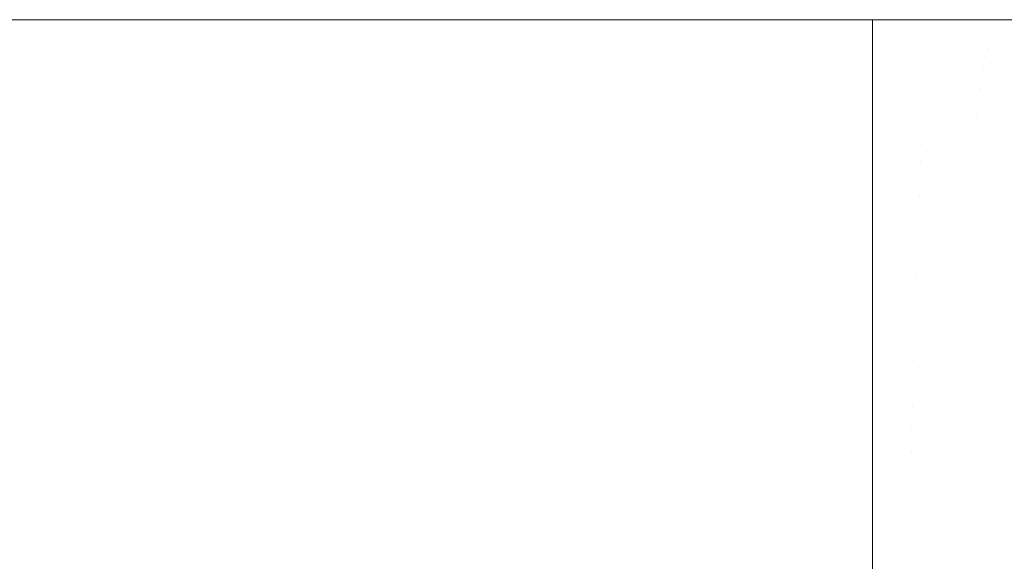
# Model space of a CAD drawing. Header units: centimetres. Extents: x -21.6 to 22.7, y 4.2 to 6.
# Tile 235 of 256: x 7.682 to 7.7638, y 5.9552 to 6.0002. Entities that reach past the tile are written whole.
import ezdxf

# ---------------------------------------------------------------- set-up
doc = ezdxf.new("R2010")
doc.units = ezdxf.units.CM
doc.header["$LTSCALE"] = 2.54
doc.layers.add('Lucido design-1', color=7, linetype='Continuous')

# ---------------------------------------------------------------- blocks, each defined once
blk = doc.blocks.new('Gruppo-3-1')
at = {"color": 7, "linetype": 'Continuous', "lineweight": 9}
for points, invisible_edges in [([(22.630348, 6.000144, -2276.319046), (-21.503423, 6.000212, -2276.32217), (-21.503423, 6.000178, -2276.320608)], 9), ([(22.630348, 6.000144, -2276.319046), (22.630348, 6.000212, -2276.32217), (-21.503423, 6.000212, -2276.32217)], 8), ([(-21.503423, 6.000212, -2276.32217), (7.752862, 6.000212, -2276.52217), (-6.625937, 6.000212, -2276.52217)], 9), ([(7.752862, 6.000212, -2276.52217), (-21.503423, 6.000212, -2276.32217), (22.630348, 6.000212, -2276.32217)], 9), ([(-21.503423, 6.000178, -2276.320608), (-21.503423, 6.000117, -2276.317808), (22.630348, 6.000117, -2276.317808), (22.630348, 6.000144, -2276.319046)], 10), ([(22.630348, 5.999831, -2276.313454), (22.630348, 6.000117, -2276.317808), (-21.503423, 6.000117, -2276.317808), (-21.503423, 5.999994, -2276.315928)], 10), ([(-6.625937, 6.000144, -2276.525294), (-6.625937, 6.000212, -2276.52217), (7.752862, 6.000212, -2276.52217), (7.752862, 6.000144, -2276.525294)], 8), ([(7.752862, 6.000144, -2276.525294), (7.752862, 6.000117, -2276.526532), (-6.625937, 6.000117, -2276.526532), (-6.625937, 6.000144, -2276.525294)], 10), ([(-6.625937, 6.000117, -2276.526532), (7.752862, 6.000117, -2276.526532), (7.752862, 5.999831, -2276.530886), (-6.625937, 5.999831, -2276.530886)], 5), ([(7.774583, 6.000163, -2276.527036), (7.752862, 6.000144, -2276.525294), (7.758284, 6.000212, -2276.522276), (7.764081, 6.000212, -2276.522626)], 11), ([(7.752862, 6.000144, -2276.525294), (7.752862, 6.000212, -2276.52217), (7.758284, 6.000212, -2276.522276)], 8), ([(22.630348, 6.000212, -2276.32217), (7.758284, 6.000212, -2276.522276), (7.752862, 6.000212, -2276.52217)], 9), ([(7.774583, 6.000163, -2276.527036), (7.774239, 6.000017, -2276.530129), (7.752862, 6.000117, -2276.526532)], 11), ([(7.752862, 6.000117, -2276.526532), (7.752862, 6.000144, -2276.525294), (7.774583, 6.000163, -2276.527036)], 10), ([(7.752862, 5.999831, -2276.530886), (7.752862, 6.000117, -2276.526532), (7.774239, 6.000017, -2276.530129)], 10), ([(22.630348, 6.000212, -2276.32217), (7.764081, 6.000212, -2276.522626), (7.758284, 6.000212, -2276.522276)], 9), ([(-21.503423, 5.999994, -2276.315928), (-21.503423, 5.999831, -2276.313454), (22.630348, 5.999831, -2276.313454)], 10), ([(22.630348, 5.999356, -2276.309117), (22.630348, 5.999831, -2276.313454), (-21.503423, 5.999831, -2276.313454), (-21.503423, 5.999592, -2276.311268)], 10), ([(-21.503423, 5.999592, -2276.311268), (-21.503423, 5.999356, -2276.309117), (22.630348, 5.999356, -2276.309117)], 10), ([(22.630348, 5.998693, -2276.304805), (22.630348, 5.999356, -2276.309117), (-21.503423, 5.999356, -2276.309117), (-21.503423, 5.998976, -2276.306643)], 10), ([(-6.625937, 5.999762, -2276.531523), (-6.625937, 5.999831, -2276.530886), (7.752862, 5.999831, -2276.530886), (7.752862, 5.999762, -2276.531523)], 10), ([(7.752862, 5.999762, -2276.531523), (7.752862, 5.999356, -2276.535223), (-6.625937, 5.999356, -2276.535223), (-6.625937, 5.999762, -2276.531523)], 10), ([(-6.625937, 5.998976, -2276.537697), (-6.625937, 5.999356, -2276.535223), (7.752862, 5.999356, -2276.535223), (7.752862, 5.998976, -2276.537697)], 10), ([(7.774239, 6.000017, -2276.530129), (7.773896, 5.999774, -2276.533212), (7.752862, 5.999762, -2276.531523)], 11), ([(7.752862, 5.999762, -2276.531523), (7.752862, 5.999831, -2276.530886), (7.774239, 6.000017, -2276.530129)], 10), ([(7.773896, 5.999774, -2276.533212), (7.773554, 5.999434, -2276.536281), (7.752862, 5.999356, -2276.535223), (7.752862, 5.999762, -2276.531523)], 11), ([(7.773554, 5.999434, -2276.536281), (7.773215, 5.998999, -2276.539333), (7.752862, 5.998976, -2276.537697)], 11), ([(7.752862, 5.998976, -2276.537697), (7.752862, 5.999356, -2276.535223), (7.773554, 5.999434, -2276.536281)], 10), ([(-21.503423, 5.998976, -2276.306643), (-21.503423, 5.998693, -2276.304805), (22.630348, 5.998693, -2276.304805)], 10), ([(22.630348, 5.997842, -2276.300526), (22.630348, 5.998693, -2276.304805), (-21.503423, 5.998693, -2276.304805), (-21.503423, 5.998149, -2276.302069)], 10), ([(7.752862, 5.998976, -2276.537697), (7.752862, 5.998693, -2276.539535), (-6.625937, 5.998693, -2276.539535), (-6.625937, 5.998976, -2276.537697)], 10), ([(7.752862, 5.998693, -2276.539535), (-6.625937, 5.997847, -2276.543786), (-6.625937, 5.99845, -2276.540753)], 9), ([(-6.625937, 5.997842, -2276.543814), (-6.625937, 5.997847, -2276.543786), (7.752862, 5.998693, -2276.539535), (7.752862, 5.99845, -2276.540753)], 10), ([(-6.625937, 5.99845, -2276.540753), (-6.625937, 5.998693, -2276.539535), (7.752862, 5.998693, -2276.539535)], 10), ([(7.752862, 5.99845, -2276.540753), (7.752862, 5.997842, -2276.543814), (-6.625937, 5.997842, -2276.543814)], 10), ([(7.76258, 5.99847, -2276.541134), (7.752862, 5.998976, -2276.537697), (7.773215, 5.998999, -2276.539333)], 11), ([(7.752862, 5.998693, -2276.539535), (7.752862, 5.998976, -2276.537697), (7.76258, 5.99847, -2276.541134)], 10), ([(7.76258, 5.99847, -2276.541134), (7.752862, 5.99845, -2276.540753), (7.752862, 5.998693, -2276.539535)], 9), ([(7.762418, 5.997848, -2276.544157), (7.752862, 5.997842, -2276.543814), (7.752862, 5.99845, -2276.540753), (7.76258, 5.99847, -2276.541134)], 13), ([(7.76258, 5.99847, -2276.541134), (7.772877, 5.99847, -2276.542362), (7.772543, 5.997848, -2276.545365), (7.762418, 5.997848, -2276.544157)], 15), ([(7.773215, 5.998999, -2276.539333), (7.772877, 5.99847, -2276.542362), (7.76258, 5.99847, -2276.541134)], 11), ([(-21.503423, 5.998149, -2276.302069), (-21.503423, 5.997842, -2276.300526), (22.630348, 5.997842, -2276.300526)], 10), ([(22.630348, 5.997842, -2276.300526), (-21.503423, 5.997842, -2276.300526), (-21.503423, 5.996805, -2276.296288), (22.630348, 5.996805, -2276.296288)], 5), ([(-6.625937, 5.996805, -2276.548052), (-6.625937, 5.997842, -2276.543814), (7.752862, 5.997842, -2276.543814), (7.752862, 5.997116, -2276.546781)], 10), ([(7.762418, 5.997848, -2276.544157), (7.762257, 5.997135, -2276.54715), (7.752862, 5.997116, -2276.546781)], 11), ([(7.752862, 5.997116, -2276.546781), (7.752862, 5.997842, -2276.543814), (7.762418, 5.997848, -2276.544157)], 10), ([(7.762418, 5.997848, -2276.544157), (7.772543, 5.997848, -2276.545365), (7.772212, 5.997135, -2276.548337), (7.762257, 5.997135, -2276.54715)], 15), ([(22.630348, 5.995584, -2276.292099), (22.630348, 5.996805, -2276.296288), (-21.503423, 5.996805, -2276.296288), (-21.503423, 5.996312, -2276.294597)], 10), ([(7.752862, 5.997116, -2276.546781), (7.752862, 5.996805, -2276.548052), (-6.625937, 5.996805, -2276.548052)], 10), ([(7.752862, 5.996805, -2276.548052), (7.752862, 5.995584, -2276.552241), (-6.625937, 5.995584, -2276.552241), (-6.625937, 5.996312, -2276.549743)], 10), ([(-6.625937, 5.996312, -2276.549743), (-6.625937, 5.996805, -2276.548052), (7.752862, 5.996805, -2276.548052)], 10), ([(7.762257, 5.997135, -2276.54715), (7.762098, 5.996334, -2276.550108), (7.752862, 5.996805, -2276.548052)], 11), ([(7.752862, 5.996805, -2276.548052), (7.752862, 5.997116, -2276.546781), (7.762257, 5.997135, -2276.54715)], 10), ([(7.752862, 5.995584, -2276.552241), (7.752862, 5.996805, -2276.548052), (7.762098, 5.996334, -2276.550108)], 10), ([(7.762098, 5.996334, -2276.550108), (7.762257, 5.997135, -2276.54715), (7.772212, 5.997135, -2276.548337), (7.771885, 5.996334, -2276.551275)], 15), ([(-21.503423, 5.996312, -2276.294597), (-21.503423, 5.995584, -2276.292099), (22.630348, 5.995584, -2276.292099)], 10), ([(7.762098, 5.996334, -2276.550108), (7.761941, 5.995446, -2276.553028), (7.752862, 5.995584, -2276.552241)], 11), ([(7.771885, 5.996334, -2276.551275), (7.771562, 5.995446, -2276.554175), (7.761941, 5.995446, -2276.553028), (7.762098, 5.996334, -2276.550108)], 15), ([(22.630348, 5.994181, -2276.287968), (22.630348, 5.995584, -2276.292099), (-21.503423, 5.995584, -2276.292099), (-21.503423, 5.994947, -2276.290225)], 10), ([(7.752862, 5.995584, -2276.552241), (7.752862, 5.995437, -2276.552672), (-6.625937, 5.994181, -2276.556372), (-6.625937, 5.994459, -2276.555554)], 10), ([(-6.625937, 5.994459, -2276.555554), (-6.625937, 5.995584, -2276.552241), (7.752862, 5.995584, -2276.552241)], 10), ([(7.752862, 5.995437, -2276.552672), (7.752862, 5.994181, -2276.556372), (-6.625937, 5.994181, -2276.556372)], 10), ([(7.761941, 5.995446, -2276.553028), (7.752862, 5.995437, -2276.552672), (7.752862, 5.995584, -2276.552241)], 9), ([(7.752862, 5.994181, -2276.556372), (7.752862, 5.995437, -2276.552672), (7.761941, 5.995446, -2276.553028), (7.761787, 5.994473, -2276.555905)], 14), ([(7.761787, 5.994473, -2276.555905), (7.761941, 5.995446, -2276.553028), (7.771562, 5.995446, -2276.554175), (7.771244, 5.994473, -2276.557033)], 15), ([(-21.503423, 5.994947, -2276.290225), (-21.503423, 5.994181, -2276.287968), (22.630348, 5.994181, -2276.287968)], 10), ([(7.752862, 5.994181, -2276.556372), (7.761787, 5.994473, -2276.555905), (7.761635, 5.99342, -2276.558737)], 11), ([(7.766219, 5.99342, -2276.559187), (7.761635, 5.99342, -2276.558737), (7.761787, 5.994473, -2276.555905)], 11), ([(7.761787, 5.994473, -2276.555905), (7.771244, 5.994473, -2276.557033), (7.766219, 5.99342, -2276.559187)], 11), ([(22.630348, 5.9926, -2276.283902), (22.630348, 5.994181, -2276.287968), (-21.503423, 5.994181, -2276.287968), (-21.503423, 5.993397, -2276.285952)], 10), ([(-6.625937, 5.9926, -2276.560438), (-6.625937, 5.994181, -2276.556372), (7.752862, 5.994181, -2276.556372), (7.752862, 5.993397, -2276.558388)], 10), ([(7.761635, 5.99342, -2276.558737), (7.752862, 5.993397, -2276.558388), (7.752862, 5.994181, -2276.556372)], 9), ([(-21.503423, 5.993397, -2276.285952), (-21.503423, 5.9926, -2276.283902), (22.630348, 5.9926, -2276.283902)], 10), ([(7.752862, 5.993397, -2276.558388), (7.752862, 5.9926, -2276.560438), (-6.625937, 5.9926, -2276.560438)], 10), ([(7.761635, 5.99342, -2276.558737), (7.761486, 5.992287, -2276.56152), (7.752862, 5.9926, -2276.560438)], 11), ([(7.752862, 5.9926, -2276.560438), (7.752862, 5.993397, -2276.558388), (7.761635, 5.99342, -2276.558737)], 10), ([(7.765991, 5.992287, -2276.561962), (7.761486, 5.992287, -2276.56152), (7.761635, 5.99342, -2276.558737), (7.766219, 5.99342, -2276.559187)], 15), ([(22.630348, 5.990843, -2276.279908), (22.630348, 5.9926, -2276.283902), (-21.503423, 5.9926, -2276.283902), (-21.503423, 5.99167, -2276.281789)], 10), ([(-6.625937, 5.992274, -2276.561179), (-6.625937, 5.9926, -2276.560438), (7.752862, 5.9926, -2276.560438), (7.752862, 5.992274, -2276.561179)], 10), ([(-6.625937, 5.991069, -2276.563918), (-6.625937, 5.992274, -2276.561179), (7.752862, 5.992274, -2276.561179), (7.752862, 5.991069, -2276.563918)], 10), ([(7.761486, 5.992287, -2276.56152), (7.752862, 5.992274, -2276.561179), (7.752862, 5.9926, -2276.560438)], 9), ([(7.757037, 5.991079, -2276.564002), (7.752862, 5.992274, -2276.561179), (7.761486, 5.992287, -2276.56152)], 11), ([(7.757037, 5.991079, -2276.564002), (7.752862, 5.991069, -2276.563918), (7.752862, 5.992274, -2276.561179)], 9), ([(7.761486, 5.992287, -2276.56152), (7.761339, 5.991079, -2276.564251), (7.757037, 5.991079, -2276.564002)], 11), ([(7.765768, 5.991079, -2276.564686), (7.761339, 5.991079, -2276.564251), (7.761486, 5.992287, -2276.56152), (7.765991, 5.992287, -2276.561962)], 15), ([(-21.503423, 5.99167, -2276.281789), (-21.503423, 5.990843, -2276.279908), (22.630348, 5.990843, -2276.279908)], 10), ([(7.752862, 5.991069, -2276.563918), (7.752862, 5.990843, -2276.564432), (-6.625937, 5.990843, -2276.564432), (-6.625937, 5.991069, -2276.563918)], 10), ([(7.752862, 5.990843, -2276.564432), (7.757037, 5.991079, -2276.564002), (7.756966, 5.989798, -2276.566682)], 11), ([(7.752862, 5.990843, -2276.564432), (7.752862, 5.991069, -2276.563918), (7.757037, 5.991079, -2276.564002)], 10), ([(7.757037, 5.991079, -2276.564002), (7.761339, 5.991079, -2276.564251), (7.761195, 5.989798, -2276.566928), (7.756966, 5.989798, -2276.566682)], 15), ([(7.765549, 5.989798, -2276.567355), (7.761195, 5.989798, -2276.566928), (7.761339, 5.991079, -2276.564251), (7.765768, 5.991079, -2276.564686)], 15), ([(22.630348, 5.988913, -2276.275995), (22.630348, 5.990843, -2276.279908), (-21.503423, 5.990843, -2276.279908), (-21.503423, 5.989777, -2276.277746)], 10), ([(-6.625937, 5.990843, -2276.564432), (7.752862, 5.990843, -2276.564432), (7.752862, 5.988913, -2276.568345), (-6.625937, 5.988913, -2276.568345)], 5), ([(7.756966, 5.989798, -2276.566682), (7.752862, 5.988913, -2276.568345), (7.752862, 5.990843, -2276.564432)], 9), ([(-21.503423, 5.989777, -2276.277746), (-21.503423, 5.988913, -2276.275995), (22.630348, 5.988913, -2276.275995)], 10), ([(7.752862, 5.988913, -2276.568345), (7.756966, 5.989798, -2276.566682), (7.756897, 5.988447, -2276.569306)], 11), ([(7.756966, 5.989798, -2276.566682), (7.761195, 5.989798, -2276.566928), (7.761055, 5.988447, -2276.569547), (7.756897, 5.988447, -2276.569306)], 15), ([(7.765335, 5.988447, -2276.569967), (7.761055, 5.988447, -2276.569547), (7.761195, 5.989798, -2276.566928), (7.765549, 5.989798, -2276.567355)], 15), ([(22.630348, 5.987023, -2276.27255), (22.630348, 5.988913, -2276.275995), (-21.503423, 5.988913, -2276.275995), (-21.503423, 5.987727, -2276.273832)], 10), ([(-6.625937, 5.988433, -2276.569221), (-6.625937, 5.988913, -2276.568345), (7.752862, 5.988913, -2276.568345), (7.752862, 5.988433, -2276.569221)], 10), ([(7.756897, 5.988447, -2276.569306), (7.752862, 5.988433, -2276.569221), (7.752862, 5.988913, -2276.568345)], 9), ([(7.752862, 5.988433, -2276.569221), (7.752862, 5.986815, -2276.57217), (-6.625937, 5.986815, -2276.57217), (-6.625937, 5.988433, -2276.569221)], 10), ([(7.756829, 5.987031, -2276.571869), (7.752862, 5.986815, -2276.57217), (7.752862, 5.988433, -2276.569221), (7.756897, 5.988447, -2276.569306)], 13), ([(7.756897, 5.988447, -2276.569306), (7.761055, 5.988447, -2276.569547), (7.760917, 5.987031, -2276.572106), (7.756829, 5.987031, -2276.571869)], 15), ([(7.765126, 5.987031, -2276.572519), (7.760917, 5.987031, -2276.572106), (7.761055, 5.988447, -2276.569547), (7.765335, 5.988447, -2276.569967)], 15), ([(-21.503423, 5.987727, -2276.273832), (-21.503423, 5.987023, -2276.27255), (22.630348, 5.987023, -2276.27255)], 10), ([(-21.503423, 5.987023, -2276.27255), (-21.503423, 5.986815, -2276.27217), (22.630348, 5.986815, -2276.27217), (22.630348, 5.987023, -2276.27255)], 10), ([(7.752862, 5.986815, -2276.57217), (7.756829, 5.987031, -2276.571869), (7.756763, 5.985551, -2276.574371)], 11), ([(7.756829, 5.987031, -2276.571869), (7.760917, 5.987031, -2276.572106), (7.760783, 5.985551, -2276.574604), (7.756763, 5.985551, -2276.574371)], 15), ([(7.764922, 5.985551, -2276.57501), (7.760783, 5.985551, -2276.574604), (7.760917, 5.987031, -2276.572106), (7.765126, 5.987031, -2276.572519)], 15), ([(22.630348, 5.985531, -2276.270055), (22.630348, 5.986815, -2276.27217), (-21.503423, 5.986815, -2276.27217), (-21.503423, 5.985531, -2276.270055)], 10), ([(-6.625937, 5.985531, -2276.574285), (-6.625937, 5.986815, -2276.57217), (7.752862, 5.986815, -2276.57217), (7.752862, 5.985531, -2276.574285)], 10), ([(7.756763, 5.985551, -2276.574371), (7.752862, 5.985531, -2276.574285), (7.752862, 5.986815, -2276.57217)], 9), ([(-21.503423, 5.985531, -2276.270055), (-21.503423, 5.984551, -2276.26844), (22.630348, 5.984551, -2276.26844), (22.630348, 5.985531, -2276.270055)], 10), ([(7.752862, 5.985531, -2276.574285), (7.752862, 5.984551, -2276.5759), (-6.625937, 5.984551, -2276.5759), (-6.625937, 5.985531, -2276.574285)], 10), ([(7.756763, 5.985551, -2276.574371), (7.756699, 5.984013, -2276.576809), (7.752862, 5.984551, -2276.5759)], 11), ([(7.752862, 5.984551, -2276.5759), (7.752862, 5.985531, -2276.574285), (7.756763, 5.985551, -2276.574371)], 10), ([(7.756699, 5.984013, -2276.576809), (7.756763, 5.985551, -2276.574371), (7.760783, 5.985551, -2276.574604), (7.760653, 5.984013, -2276.577038)], 15), ([(7.760653, 5.984013, -2276.577038), (7.760783, 5.985551, -2276.574604), (7.764922, 5.985551, -2276.57501), (7.764723, 5.984013, -2276.577438)], 15), ([(22.630348, 5.984551, -2276.26844), (-21.503423, 5.984551, -2276.26844), (-21.503423, 5.982127, -2276.264812), (22.630348, 5.982127, -2276.264812)], 5), ([(-6.625937, 5.98241, -2276.579104), (-6.625937, 5.984551, -2276.5759), (7.752862, 5.984551, -2276.5759), (7.752862, 5.98241, -2276.579104)], 10), ([(7.756699, 5.984013, -2276.576809), (7.756636, 5.982418, -2276.579182), (7.752862, 5.98241, -2276.579104), (7.752862, 5.984551, -2276.5759)], 11), ([(7.760653, 5.984013, -2276.577038), (7.760525, 5.982418, -2276.579407), (7.756636, 5.982418, -2276.579182), (7.756699, 5.984013, -2276.576809)], 15), ([(7.764723, 5.984013, -2276.577438), (7.764529, 5.982418, -2276.5798), (7.760525, 5.982418, -2276.579407), (7.760653, 5.984013, -2276.577038)], 15), ([(22.630348, 5.982127, -2276.264812), (-21.503423, 5.982127, -2276.264812), (-21.503423, 5.979547, -2276.261294), (22.630348, 5.979547, -2276.261294)], 5), ([(7.752862, 5.98241, -2276.579104), (7.752862, 5.982127, -2276.579528), (-6.625937, 5.982127, -2276.579528), (-6.625937, 5.98241, -2276.579104)], 10), ([(-6.625937, 5.982127, -2276.579528), (7.752862, 5.982127, -2276.579528), (7.752862, 5.979547, -2276.583046), (-6.625937, 5.979547, -2276.583046)], 5), ([(7.752862, 5.982127, -2276.579528), (7.756636, 5.982418, -2276.579182), (7.756575, 5.980772, -2276.581487)], 11), ([(7.752862, 5.982127, -2276.579528), (7.752862, 5.98241, -2276.579104), (7.756636, 5.982418, -2276.579182)], 10), ([(7.756575, 5.980772, -2276.581487), (7.752862, 5.979547, -2276.583046), (7.752862, 5.982127, -2276.579528)], 9), ([(7.756575, 5.980772, -2276.581487), (7.756636, 5.982418, -2276.579182), (7.760525, 5.982418, -2276.579407), (7.760402, 5.980772, -2276.581709)], 15), ([(7.760402, 5.980772, -2276.581709), (7.760525, 5.982418, -2276.579407), (7.764529, 5.982418, -2276.5798), (7.764341, 5.980772, -2276.582095)], 15), ([(7.752862, 5.979547, -2276.583046), (7.756575, 5.980772, -2276.581487), (7.756516, 5.979077, -2276.583724)], 11), ([(7.760402, 5.980772, -2276.581709), (7.760282, 5.979077, -2276.583943), (7.756516, 5.979077, -2276.583724), (7.756575, 5.980772, -2276.581487)], 15), ([(7.764341, 5.980772, -2276.582095), (7.764159, 5.979077, -2276.584323), (7.760282, 5.979077, -2276.583943), (7.760402, 5.980772, -2276.581709)], 15), ([(22.630348, 5.979547, -2276.261294), (-21.503423, 5.979547, -2276.261294), (-21.503423, 5.976816, -2276.257891), (22.630348, 5.976816, -2276.257891)], 5), ([(-6.625937, 5.979066, -2276.583646), (-6.625937, 5.979547, -2276.583046), (7.752862, 5.979547, -2276.583046), (7.752862, 5.979066, -2276.583646)], 10), ([(7.752862, 5.979066, -2276.583646), (7.752862, 5.976816, -2276.586449), (-6.625937, 5.976816, -2276.586449), (-6.625937, 5.979066, -2276.583646)], 10), ([(7.756516, 5.979077, -2276.583724), (7.752862, 5.979066, -2276.583646), (7.752862, 5.979547, -2276.583046)], 9), ([(7.752862, 5.976816, -2276.586449), (7.752862, 5.979066, -2276.583646), (7.756516, 5.979077, -2276.583724), (7.756459, 5.977336, -2276.585893)], 14), ([(7.756459, 5.977336, -2276.585893), (7.756516, 5.979077, -2276.583724), (7.760282, 5.979077, -2276.583943), (7.760166, 5.977336, -2276.586107)], 15), ([(7.760166, 5.977336, -2276.586107), (7.760282, 5.979077, -2276.583943), (7.764159, 5.979077, -2276.584323), (7.763982, 5.977336, -2276.586482)], 15), ([(7.752862, 5.976816, -2276.586449), (7.756459, 5.977336, -2276.585893), (7.756404, 5.975554, -2276.587991)], 11), ([(7.760166, 5.977336, -2276.586107), (7.760053, 5.975554, -2276.588202), (7.756404, 5.975554, -2276.587991), (7.756459, 5.977336, -2276.585893)], 15), ([(7.763982, 5.977336, -2276.586482), (7.763811, 5.975554, -2276.588571), (7.760053, 5.975554, -2276.588202), (7.760166, 5.977336, -2276.586107)], 15), ([(7.767905, 5.977336, -2276.587031), (7.767674, 5.975554, -2276.589111), (7.763811, 5.975554, -2276.588571), (7.763982, 5.977336, -2276.586482)], 15), ([(22.630348, 5.976816, -2276.257891), (-21.503423, 5.976816, -2276.257891), (-21.503423, 5.97394, -2276.254611), (22.630348, 5.97394, -2276.254611)], 5), ([(-6.625937, 5.975537, -2276.587908), (-6.625937, 5.976816, -2276.586449), (7.752862, 5.976816, -2276.586449), (7.752862, 5.975537, -2276.587908)], 10), ([(7.756404, 5.975554, -2276.587991), (7.752862, 5.975537, -2276.587908), (7.752862, 5.976816, -2276.586449)], 9), ([(7.752862, 5.975537, -2276.587908), (7.752862, 5.97394, -2276.589729), (-6.625937, 5.97394, -2276.589729), (-6.625937, 5.975537, -2276.587908)], 10), ([(7.756404, 5.975554, -2276.587991), (7.75635, 5.973735, -2276.590019), (7.752862, 5.97394, -2276.589729)], 11), ([(7.752862, 5.97394, -2276.589729), (7.752862, 5.975537, -2276.587908), (7.756404, 5.975554, -2276.587991)], 10), ([(7.75635, 5.973735, -2276.590019), (7.756404, 5.975554, -2276.587991), (7.760053, 5.975554, -2276.588202), (7.759945, 5.973735, -2276.590227)], 15), ([(7.759945, 5.973735, -2276.590227), (7.760053, 5.975554, -2276.588202), (7.763811, 5.975554, -2276.588571), (7.763645, 5.973735, -2276.59059)], 15), ([(7.763645, 5.973735, -2276.59059), (7.763811, 5.975554, -2276.588571), (7.767674, 5.975554, -2276.589111), (7.76745, 5.973735, -2276.591122)], 15), ([(22.630348, 5.97394, -2276.254611), (-21.503423, 5.97394, -2276.254611), (-21.503423, 5.970923, -2276.251459), (22.630348, 5.970923, -2276.251459)], 5), ([(-6.625937, 5.971865, -2276.591896), (-6.625937, 5.97394, -2276.589729), (7.752862, 5.97394, -2276.589729), (7.752862, 5.971865, -2276.591896)], 10), ([(7.75635, 5.973735, -2276.590019), (7.756298, 5.97188, -2276.591976), (7.752862, 5.971865, -2276.591896), (7.752862, 5.97394, -2276.589729)], 11), ([(7.759945, 5.973735, -2276.590227), (7.75984, 5.97188, -2276.592181), (7.756298, 5.97188, -2276.591976), (7.75635, 5.973735, -2276.590019)], 15), ([(7.763645, 5.973735, -2276.59059), (7.763486, 5.97188, -2276.592539), (7.75984, 5.97188, -2276.592181), (7.759945, 5.973735, -2276.590227)], 15), ([(7.76745, 5.973735, -2276.591122), (7.767234, 5.97188, -2276.593063), (7.763486, 5.97188, -2276.592539), (7.763645, 5.973735, -2276.59059)], 15), ([(7.752862, 5.971865, -2276.591896), (7.752862, 5.970923, -2276.592881), (-6.625937, 5.970923, -2276.592881), (-6.625937, 5.971865, -2276.591896)], 10), ([(7.756298, 5.97188, -2276.591976), (7.756249, 5.969994, -2276.593862), (7.752862, 5.970923, -2276.592881)], 11), ([(7.752862, 5.970923, -2276.592881), (7.752862, 5.971865, -2276.591896), (7.756298, 5.97188, -2276.591976)], 10), ([(7.756249, 5.969994, -2276.593862), (7.756298, 5.97188, -2276.591976), (7.75984, 5.97188, -2276.592181), (7.759739, 5.969994, -2276.594064)], 15), ([(7.759739, 5.969994, -2276.594064), (7.75984, 5.97188, -2276.592181), (7.763486, 5.97188, -2276.592539), (7.763332, 5.969994, -2276.594416)], 15), ([(7.763332, 5.969994, -2276.594416), (7.763486, 5.97188, -2276.592539), (7.767234, 5.97188, -2276.593063), (7.767025, 5.969994, -2276.594933)], 15), ([(22.630348, 5.970923, -2276.251459), (-21.503423, 5.970923, -2276.251459), (-21.503423, 5.967771, -2276.248442), (22.630348, 5.967771, -2276.248442)], 5), ([(-6.625937, 5.968075, -2276.595607), (-6.625937, 5.970923, -2276.592881), (7.752862, 5.970923, -2276.592881), (7.752862, 5.968075, -2276.595607)], 10), ([(7.756249, 5.969994, -2276.593862), (7.756201, 5.968081, -2276.595676), (7.752862, 5.968075, -2276.595607), (7.752862, 5.970923, -2276.592881)], 11), ([(7.759739, 5.969994, -2276.594064), (7.759641, 5.968081, -2276.595876), (7.756201, 5.968081, -2276.595676), (7.756249, 5.969994, -2276.593862)], 15), ([(7.763332, 5.969994, -2276.594416), (7.763184, 5.968081, -2276.596223), (7.759641, 5.968081, -2276.595876), (7.759739, 5.969994, -2276.594064)], 15), ([(7.767025, 5.969994, -2276.594933), (7.766825, 5.968081, -2276.596733), (7.763184, 5.968081, -2276.596223), (7.763332, 5.969994, -2276.594416)], 15), ([(22.630348, 5.967771, -2276.248442), (-21.503423, 5.967771, -2276.248442), (-21.503423, 5.964491, -2276.245566), (22.630348, 5.964491, -2276.245566)], 5), ([(7.752862, 5.968075, -2276.595607), (7.752862, 5.967771, -2276.595898), (-6.625937, 5.967771, -2276.595898), (-6.625937, 5.968075, -2276.595607)], 10), ([(-6.625937, 5.967771, -2276.595898), (7.752862, 5.967771, -2276.595898), (7.752862, 5.964491, -2276.598774), (-6.625937, 5.964491, -2276.598774)], 5), ([(7.752862, 5.967771, -2276.595898), (7.756201, 5.968081, -2276.595676), (7.756155, 5.966143, -2276.59742)], 11), ([(7.752862, 5.967771, -2276.595898), (7.752862, 5.968075, -2276.595607), (7.756201, 5.968081, -2276.595676)], 10), ([(7.756155, 5.966143, -2276.59742), (7.752862, 5.964491, -2276.598774), (7.752862, 5.967771, -2276.595898)], 9), ([(7.756155, 5.966143, -2276.59742), (7.756201, 5.968081, -2276.595676), (7.759641, 5.968081, -2276.595876), (7.759548, 5.966143, -2276.597617)], 15), ([(7.759548, 5.966143, -2276.597617), (7.759641, 5.968081, -2276.595876), (7.763184, 5.968081, -2276.596223), (7.763041, 5.966143, -2276.59796)], 15), ([(7.763041, 5.966143, -2276.59796), (7.763184, 5.968081, -2276.596223), (7.766825, 5.968081, -2276.596733), (7.766633, 5.966143, -2276.598462)], 15), ([(7.752862, 5.964491, -2276.598774), (7.756155, 5.966143, -2276.59742), (7.75611, 5.964183, -2276.599093)], 11), ([(7.759548, 5.966143, -2276.597617), (7.759458, 5.964183, -2276.599287), (7.75611, 5.964183, -2276.599093), (7.756155, 5.966143, -2276.59742)], 15), ([(7.763041, 5.966143, -2276.59796), (7.762905, 5.964183, -2276.599626), (7.759458, 5.964183, -2276.599287), (7.759548, 5.966143, -2276.597617)], 15), ([(7.766633, 5.966143, -2276.598462), (7.766448, 5.964183, -2276.600121), (7.762905, 5.964183, -2276.599626), (7.763041, 5.966143, -2276.59796)], 15), ([(22.630348, 5.964491, -2276.245566), (-21.503423, 5.964491, -2276.245566), (-21.503423, 5.961088, -2276.242835), (22.630348, 5.961088, -2276.242835)], 5), ([(-6.625937, 5.964178, -2276.599025), (-6.625937, 5.964491, -2276.598774), (7.752862, 5.964491, -2276.598774), (7.752862, 5.964178, -2276.599025)], 10), ([(7.752862, 5.964178, -2276.599025), (7.752862, 5.961088, -2276.601505), (-6.625937, 5.961088, -2276.601505), (-6.625937, 5.964178, -2276.599025)], 10), ([(7.75611, 5.964183, -2276.599093), (7.752862, 5.964178, -2276.599025), (7.752862, 5.964491, -2276.598774)], 9), ([(7.752862, 5.961088, -2276.601505), (7.752862, 5.964178, -2276.599025), (7.75611, 5.964183, -2276.599093), (7.756068, 5.962205, -2276.600697)], 14), ([(7.756068, 5.962205, -2276.600697), (7.75611, 5.964183, -2276.599093), (7.759458, 5.964183, -2276.599287), (7.759372, 5.962205, -2276.600888)], 15), ([(7.759372, 5.962205, -2276.600888), (7.759458, 5.964183, -2276.599287), (7.762905, 5.964183, -2276.599626), (7.762774, 5.962205, -2276.601222)], 15), ([(7.762774, 5.962205, -2276.601222), (7.762905, 5.964183, -2276.599626), (7.766448, 5.964183, -2276.600121), (7.766271, 5.962205, -2276.601711)], 15), ([(7.752862, 5.961088, -2276.601505), (7.756068, 5.962205, -2276.600697), (7.756028, 5.960212, -2276.60223)], 11), ([(7.759372, 5.962205, -2276.600888), (7.75929, 5.960212, -2276.602419), (7.756028, 5.960212, -2276.60223), (7.756068, 5.962205, -2276.600697)], 15), ([(7.762774, 5.962205, -2276.601222), (7.762649, 5.960212, -2276.602749), (7.75929, 5.960212, -2276.602419), (7.759372, 5.962205, -2276.600888)], 15), ([(7.766271, 5.962205, -2276.601711), (7.766102, 5.960212, -2276.603232), (7.762649, 5.960212, -2276.602749), (7.762774, 5.962205, -2276.601222)], 15), ([(22.630348, 5.961088, -2276.242835), (-21.503423, 5.961088, -2276.242835), (-21.503423, 5.95757, -2276.240255), (22.630348, 5.95757, -2276.240255)], 5), ([(-6.625937, 5.960201, -2276.602155), (-6.625937, 5.961088, -2276.601505), (7.752862, 5.961088, -2276.601505), (7.752862, 5.960201, -2276.602155)], 10), ([(7.756028, 5.960212, -2276.60223), (7.752862, 5.960201, -2276.602155), (7.752862, 5.961088, -2276.601505)], 9), ([(7.752862, 5.960201, -2276.602155), (7.752862, 5.95757, -2276.604085), (-6.625937, 5.95757, -2276.604085), (-6.625937, 5.960201, -2276.602155)], 10), ([(7.752862, 5.95757, -2276.604085), (7.752862, 5.960201, -2276.602155), (7.756028, 5.960212, -2276.60223), (7.755989, 5.958206, -2276.603695)], 14), ([(7.755989, 5.958206, -2276.603695), (7.756028, 5.960212, -2276.60223), (7.75929, 5.960212, -2276.602419), (7.759212, 5.958206, -2276.603882)], 15), ([(7.759212, 5.958206, -2276.603882), (7.75929, 5.960212, -2276.602419), (7.762649, 5.960212, -2276.602749), (7.762529, 5.958206, -2276.604208)], 15), ([(7.762529, 5.958206, -2276.604208), (7.762649, 5.960212, -2276.602749), (7.766102, 5.960212, -2276.603232), (7.76594, 5.958206, -2276.604685)], 15), ([(22.630348, 5.95757, -2276.240255), (-21.503423, 5.95757, -2276.240255), (-21.503423, 5.953942, -2276.237831), (22.630348, 5.953942, -2276.237831)], 5), ([(-6.625937, 5.956178, -2276.605015), (-6.625937, 5.95757, -2276.604085), (7.752862, 5.95757, -2276.604085), (7.752862, 5.956178, -2276.605015)], 10), ([(7.752862, 5.95757, -2276.604085), (7.755989, 5.958206, -2276.603695), (7.755952, 5.956191, -2276.605093)], 11), ([(7.755952, 5.956191, -2276.605093), (7.752862, 5.956178, -2276.605015), (7.752862, 5.95757, -2276.604085)], 9), ([(7.759212, 5.958206, -2276.603882), (7.759137, 5.956191, -2276.605277), (7.755952, 5.956191, -2276.605093), (7.755989, 5.958206, -2276.603695)], 15), ([(7.762529, 5.958206, -2276.604208), (7.762415, 5.956191, -2276.605599), (7.759137, 5.956191, -2276.605277), (7.759212, 5.958206, -2276.603882)], 15), ([(7.76594, 5.958206, -2276.604685), (7.765786, 5.956191, -2276.60607), (7.762415, 5.956191, -2276.605599), (7.762529, 5.958206, -2276.604208)], 15), ([(7.752862, 5.956178, -2276.605015), (7.752862, 5.953942, -2276.606509), (-6.625937, 5.953942, -2276.606509), (-6.625937, 5.956178, -2276.605015)], 10), ([(7.752862, 5.953942, -2276.606509), (7.752862, 5.956178, -2276.605015), (7.755952, 5.956191, -2276.605093), (7.755917, 5.954168, -2276.606423)], 14), ([(7.755917, 5.954168, -2276.606423), (7.755952, 5.956191, -2276.605093), (7.759137, 5.956191, -2276.605277), (7.759066, 5.954168, -2276.606605)], 15), ([(7.759066, 5.954168, -2276.606605), (7.759137, 5.956191, -2276.605277), (7.762415, 5.956191, -2276.605599), (7.762307, 5.954168, -2276.606924)], 15), ([(7.762307, 5.954168, -2276.606924), (7.762415, 5.956191, -2276.605599), (7.765786, 5.956191, -2276.60607), (7.765639, 5.954168, -2276.607389)], 15)]:
    blk.add_3dface(points, dxfattribs=dict(at, invisible_edges=invisible_edges))
blk = doc.blocks.new('Gruppo-4-1')
at = {"color": 7}
blk.add_blockref('Gruppo-3-1', (0, 0), dxfattribs=at)

msp = doc.modelspace()

# ---------------------------------------------------------------- block references
at = {"layer": 'Lucido design-1', "color": 7}
msp.add_blockref('Gruppo-4-1', (0, 0), dxfattribs=at)

doc.saveas('drawing.dxf')
